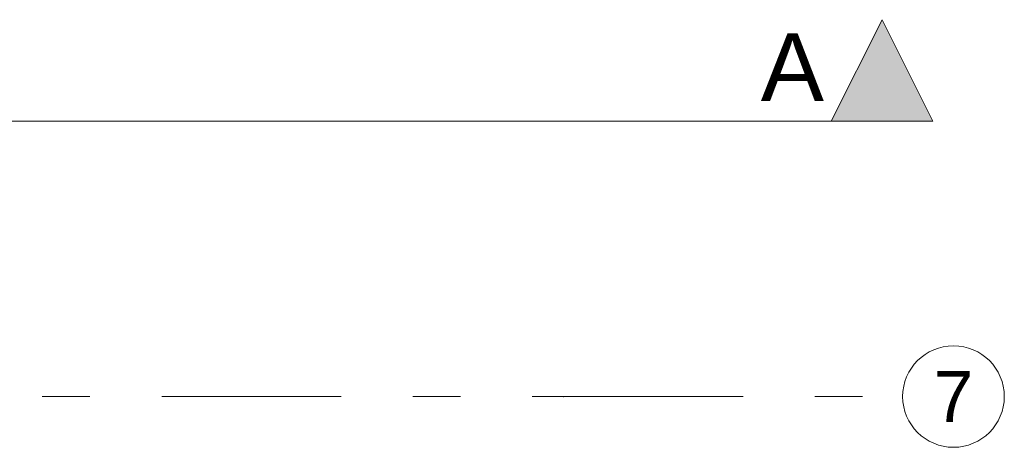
# Model space of a CAD drawing. Header units: centimetres. Extents: x -1436 to 1974, y -887 to 4352.
# Tile 52 of 105: x 879 to 1170, y 1819 to 1945. Entities that reach past the tile are written whole.
import ezdxf
from ezdxf.enums import TextEntityAlignment as Align

# ---------------------------------------------------------------- set-up
doc = ezdxf.new("R2010")
doc.units = ezdxf.units.CM
doc.header["$MEASUREMENT"] = 0
doc.linetypes.add('Przerywana podwójnie', pattern=[109.361107, 52.916665, -21.166666, 14.111111, -21.166666])
doc.layers.add('410-K Osie główne', color=7, linetype='Continuous')
doc.layers.add('840-G Znaczniki ogólne', color=7, linetype='Continuous')
for name, color, linetype, lineweight in [('410-K Osie główne_Nr_pióra__11', 7, 'Continuous', 0), ('410-K Osie główne_Nr_pióra__7', 7, 'Continuous', 20), ('840-G Znaczniki ogólne_Nr_pióra__11', 7, 'Continuous', 0)]:
    doc.layers.add(name, color=color, linetype=linetype, lineweight=lineweight)
doc.styles.add('STYL_AUTOMATYCZNY_1', font='arial.ttf')
doc.styles.add('STYL_AUTOMATYCZNY_2', font='arial.ttf')

# ---------------------------------------------------------------- blocks, each defined once
blk = doc.blocks.new('Standardowy znacznik osi[19]_1', base_point=(-163, 1833.81))
at = {"layer": '410-K Osie główne_Nr_pióra__11', "color": 7, "linetype": 'Przerywana podwójnie', "lineweight": 0}
for p, q in [((-63, 1833.81), (1039.92, 1833.81)), ((1039.92, 1833.81), (1139.92, 1833.81))]:
    blk.add_line(p, q, dxfattribs=at)
blk.add_point((1039.92, 1833.81), dxfattribs=at)
blk.add_point((1039.92, 1833.81), dxfattribs=at)
at = {"layer": '410-K Osie główne_Nr_pióra__7', "color": 7, "linetype": 'Continuous', "lineweight": 20}
blk.add_circle((1154.92, 1833.81), 15, dxfattribs=at)
at = {"layer": '410-K Osie główne_Nr_pióra__11', "color": 7, "lineweight": 0, "style": 'STYL_AUTOMATYCZNY_2'}
for tag, p in [('AC_MarkerText_1_0', (-178, 1841.31)), ('AC_MarkerText_1_1', (1154.92, 1841.31))]:
    blk.add_attdef(tag, text='', height=15, dxfattribs=at).set_placement(p, align=Align.TOP_CENTER)
blk = doc.blocks.new('Płaszczyzna odcinająca_3_1', base_point=(-188.54, 1915.12))
at = {"layer": '840-G Znaczniki ogólne', "linetype": 'Continuous', "lineweight": 0, "true_color": 0x000000}
blk.add_hatch(color=18, dxfattribs=at).paths.add_polyline_path([(1148.85, 1915.12), (1133.85, 1945.12), (1118.85, 1915.12)])
at = {"layer": '840-G Znaczniki ogólne_Nr_pióra__11', "color": 7, "linetype": 'Continuous', "lineweight": 0}
blk.add_line((-173.54, 1915.12), (1118.85, 1915.12), dxfattribs=at)
at = {"layer": '840-G Znaczniki ogólne_Nr_pióra__11', "color": 7, "linetype": 'Continuous', "lineweight": 0, "flags": 128}
blk.add_lwpolyline([(1148.85, 1915.12), (1118.85, 1915.12), (1133.85, 1945.12)], close=True, dxfattribs=at)
at = {"layer": '840-G Znaczniki ogólne_Nr_pióra__11', "color": 7, "lineweight": 0, "insert": (1098.05, 1921.12), "char_height": 20, "attachment_point": 7, "style": 'STYL_AUTOMATYCZNY_1'}
blk.add_mtext('\\A1;{\\pql;\\pt0;\\fArial|b0|i0|c238|p0;\\W1.000000;A}', dxfattribs=at)

msp = doc.modelspace()

# ---------------------------------------------------------------- block references
at = {"layer": '410-K Osie główne', "color": 7, "linetype": 'Continuous', "lineweight": 20}
ref = msp.add_blockref('Standardowy znacznik osi[19]_1', (-163, 1833.81), dxfattribs=at)
ref.add_attrib('AC_MarkerText_1_1', '7', dxfattribs={"layer": '410-K Osie główne_Nr_pióra__11', "color": 7, "lineweight": 0, "height": 15, "style": 'STYL_AUTOMATYCZNY_2'}).set_placement((1154.92, 1841.31), align=Align.TOP_CENTER)
at = {"layer": '840-G Znaczniki ogólne', "color": 7, "lineweight": 0}
msp.add_blockref('Płaszczyzna odcinająca_3_1', (-188.54, 1915.12), dxfattribs=at)

doc.saveas('drawing.dxf')
